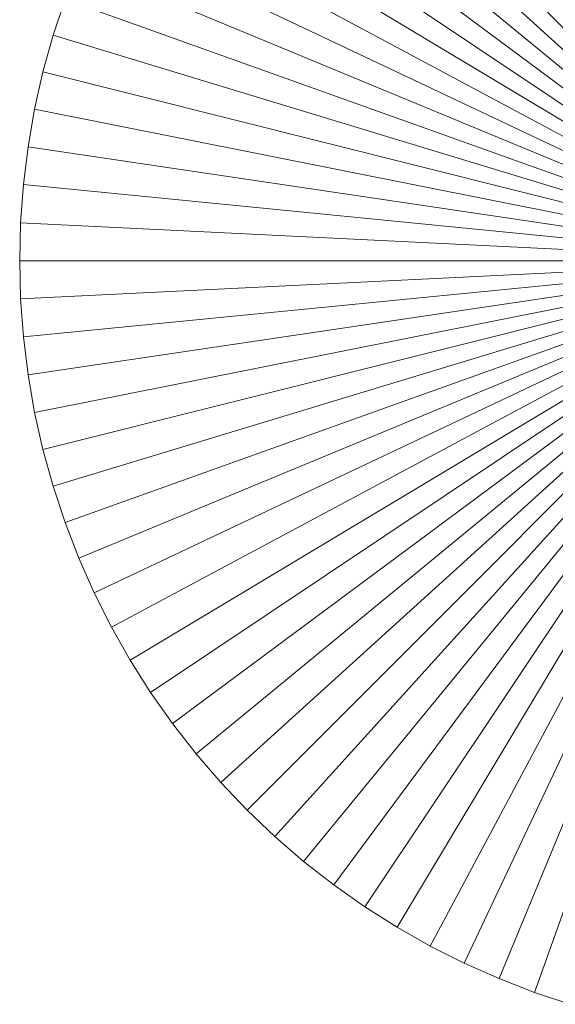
# Model space of a CAD drawing. Header units: millimetres. Extents: x -761 to -349, y 37 to 453.
# Tile 6 of 18: x -761 to -752, y 233 to 249. Entities that reach past the tile are written whole.
import ezdxf

# ---------------------------------------------------------------- set-up
doc = ezdxf.new("R2010")
doc.units = ezdxf.units.MM
doc.header["$LTSCALE"] = 20
doc.layers.add('LUCIDO_1', color=1, linetype='Continuous', lineweight=20, true_color=0xff0000)
doc.layers.add('Quote', color=7, linetype='Continuous', lineweight=9)

# ---------------------------------------------------------------- blocks, each defined once
blk = doc.blocks.new('Group')
at = {"layer": 'LUCIDO_1', "color": 5, "linetype": 'Continuous', "lineweight": 9, "transparency": 33554687}
for points in [[(-752.711, 256.769, -10109.271), (-752.128, 256.962, -10109.271), (-748.5, 245, -10109.271)], [(-748.5, 245, -10106.271), (-752.128, 256.962, -10106.271), (-752.711, 256.769, -10106.271)], [(-753.283, 256.548, -10109.271), (-752.711, 256.769, -10109.271), (-748.5, 245, -10109.271)], [(-748.5, 245, -10106.271), (-752.711, 256.769, -10106.271), (-753.283, 256.548, -10106.271)], [(-753.844, 256.299, -10109.271), (-753.283, 256.548, -10109.271), (-748.5, 245, -10109.271)], [(-748.5, 245, -10106.271), (-753.283, 256.548, -10106.271), (-753.844, 256.299, -10106.271)], [(-754.392, 256.024, -10109.271), (-753.844, 256.299, -10109.271), (-748.5, 245, -10109.271)], [(-748.5, 245, -10106.271), (-753.844, 256.299, -10106.271), (-754.392, 256.024, -10106.271)], [(-754.926, 255.722, -10109.271), (-754.392, 256.024, -10109.271), (-748.5, 245, -10109.271)], [(-748.5, 245, -10106.271), (-754.392, 256.024, -10106.271), (-754.926, 255.722, -10106.271)], [(-755.444, 255.393, -10109.271), (-754.926, 255.722, -10109.271), (-748.5, 245, -10109.271)], [(-748.5, 245, -10106.271), (-754.926, 255.722, -10106.271), (-755.444, 255.393, -10106.271)], [(-755.946, 255.04, -10109.271), (-755.444, 255.393, -10109.271), (-748.5, 245, -10109.271)], [(-748.5, 245, -10106.271), (-755.444, 255.393, -10106.271), (-755.946, 255.04, -10106.271)], [(-756.43, 254.662, -10109.271), (-755.946, 255.04, -10109.271), (-748.5, 245, -10109.271)], [(-748.5, 245, -10106.271), (-755.946, 255.04, -10106.271), (-756.43, 254.662, -10106.271)], [(-756.894, 254.262, -10109.271), (-756.43, 254.662, -10109.271), (-748.5, 245, -10109.271)], [(-748.5, 245, -10106.271), (-756.43, 254.662, -10106.271), (-756.894, 254.262, -10106.271)], [(-757.339, 253.839, -10109.271), (-756.894, 254.262, -10109.271), (-748.5, 245, -10109.271)], [(-748.5, 245, -10106.271), (-756.894, 254.262, -10106.271), (-757.339, 253.839, -10106.271)], [(-757.762, 253.394, -10109.271), (-757.339, 253.839, -10109.271), (-748.5, 245, -10109.271)], [(-748.5, 245, -10106.271), (-757.339, 253.839, -10106.271), (-757.762, 253.394, -10106.271)], [(-758.162, 252.93, -10109.271), (-757.762, 253.394, -10109.271), (-748.5, 245, -10109.271)], [(-748.5, 245, -10106.271), (-757.762, 253.394, -10106.271), (-758.162, 252.93, -10106.271)], [(-758.54, 252.446, -10109.271), (-758.162, 252.93, -10109.271), (-748.5, 245, -10109.271)], [(-748.5, 245, -10106.271), (-758.162, 252.93, -10106.271), (-758.54, 252.446, -10106.271)], [(-758.893, 251.944, -10109.271), (-758.54, 252.446, -10109.271), (-748.5, 245, -10109.271)], [(-748.5, 245, -10106.271), (-758.54, 252.446, -10106.271), (-758.893, 251.944, -10106.271)], [(-759.222, 251.426, -10109.271), (-758.893, 251.944, -10109.271), (-748.5, 245, -10109.271)], [(-748.5, 245, -10106.271), (-758.893, 251.944, -10106.271), (-759.222, 251.426, -10106.271)], [(-759.524, 250.892, -10109.271), (-759.222, 251.426, -10109.271), (-748.5, 245, -10109.271)], [(-748.5, 245, -10106.271), (-759.222, 251.426, -10106.271), (-759.524, 250.892, -10106.271)], [(-759.799, 250.344, -10109.271), (-759.524, 250.892, -10109.271), (-748.5, 245, -10109.271)], [(-748.5, 245, -10106.271), (-759.524, 250.892, -10106.271), (-759.799, 250.344, -10106.271)], [(-760.048, 249.783, -10109.271), (-759.799, 250.344, -10109.271), (-748.5, 245, -10109.271)], [(-748.5, 245, -10106.271), (-759.799, 250.344, -10106.271), (-760.048, 249.783, -10106.271)], [(-760.269, 249.211, -10109.271), (-760.048, 249.783, -10109.271), (-748.5, 245, -10109.271)], [(-748.5, 245, -10106.271), (-760.048, 249.783, -10106.271), (-760.269, 249.211, -10106.271)], [(-760.462, 248.628, -10109.271), (-760.269, 249.211, -10109.271), (-748.5, 245, -10109.271)], [(-760.462, 248.628, -10106.271), (-760.269, 249.211, -10106.271), (-760.269, 249.211, -10109.271), (-760.462, 248.628, -10109.271)], [(-748.5, 245, -10106.271), (-760.269, 249.211, -10106.271), (-760.462, 248.628, -10106.271)], [(-760.625, 248.037, -10109.271), (-760.462, 248.628, -10109.271), (-748.5, 245, -10109.271)], [(-760.625, 248.037, -10106.271), (-760.462, 248.628, -10106.271), (-760.462, 248.628, -10109.271), (-760.625, 248.037, -10109.271)], [(-748.5, 245, -10106.271), (-760.462, 248.628, -10106.271), (-760.625, 248.037, -10106.271)], [(-760.759, 247.439, -10109.271), (-760.625, 248.037, -10109.271), (-748.5, 245, -10109.271)], [(-760.759, 247.439, -10106.271), (-760.625, 248.037, -10106.271), (-760.625, 248.037, -10109.271), (-760.759, 247.439, -10109.271)], [(-748.5, 245, -10106.271), (-760.625, 248.037, -10106.271), (-760.759, 247.439, -10106.271)], [(-760.864, 246.834, -10109.271), (-760.759, 247.439, -10109.271), (-748.5, 245, -10109.271)], [(-760.864, 246.834, -10106.271), (-760.759, 247.439, -10106.271), (-760.759, 247.439, -10109.271), (-760.864, 246.834, -10109.271)], [(-748.5, 245, -10106.271), (-760.759, 247.439, -10106.271), (-760.864, 246.834, -10106.271)], [(-760.939, 246.225, -10109.271), (-760.864, 246.834, -10109.271), (-748.5, 245, -10109.271)], [(-760.939, 246.225, -10106.271), (-760.864, 246.834, -10106.271), (-760.864, 246.834, -10109.271), (-760.939, 246.225, -10109.271)], [(-748.5, 245, -10106.271), (-760.864, 246.834, -10106.271), (-760.939, 246.225, -10106.271)], [(-760.985, 245.613, -10109.271), (-760.939, 246.225, -10109.271), (-748.5, 245, -10109.271)], [(-760.985, 245.613, -10106.271), (-760.939, 246.225, -10106.271), (-760.939, 246.225, -10109.271), (-760.985, 245.613, -10109.271)], [(-748.5, 245, -10106.271), (-760.939, 246.225, -10106.271), (-760.985, 245.613, -10106.271)], [(-761, 245, -10109.271), (-760.985, 245.613, -10109.271), (-748.5, 245, -10109.271)], [(-761, 245, -10106.271), (-760.985, 245.613, -10106.271), (-760.985, 245.613, -10109.271), (-761, 245, -10109.271)], [(-748.5, 245, -10106.271), (-760.985, 245.613, -10106.271), (-761, 245, -10106.271)], [(-760.985, 244.387, -10109.271), (-761, 245, -10109.271), (-748.5, 245, -10109.271)], [(-760.985, 244.387, -10106.271), (-761, 245, -10106.271), (-761, 245, -10109.271), (-760.985, 244.387, -10109.271)], [(-748.5, 245, -10106.271), (-761, 245, -10106.271), (-760.985, 244.387, -10106.271)], [(-760.939, 243.775, -10109.271), (-760.985, 244.387, -10109.271), (-748.5, 245, -10109.271)], [(-748.5, 245, -10106.271), (-760.985, 244.387, -10106.271), (-760.939, 243.775, -10106.271)], [(-760.864, 243.166, -10109.271), (-760.939, 243.775, -10109.271), (-748.5, 245, -10109.271)], [(-748.5, 245, -10106.271), (-760.939, 243.775, -10106.271), (-760.864, 243.166, -10106.271)], [(-760.759, 242.561, -10109.271), (-760.864, 243.166, -10109.271), (-748.5, 245, -10109.271)], [(-748.5, 245, -10106.271), (-760.864, 243.166, -10106.271), (-760.759, 242.561, -10106.271)], [(-760.625, 241.963, -10109.271), (-760.759, 242.561, -10109.271), (-748.5, 245, -10109.271)], [(-748.5, 245, -10106.271), (-760.759, 242.561, -10106.271), (-760.625, 241.963, -10106.271)], [(-760.462, 241.372, -10109.271), (-760.625, 241.963, -10109.271), (-748.5, 245, -10109.271)], [(-748.5, 245, -10106.271), (-760.625, 241.963, -10106.271), (-760.462, 241.372, -10106.271)], [(-760.269, 240.789, -10109.271), (-760.462, 241.372, -10109.271), (-748.5, 245, -10109.271)], [(-748.5, 245, -10106.271), (-760.462, 241.372, -10106.271), (-760.269, 240.789, -10106.271)], [(-760.048, 240.217, -10109.271), (-760.269, 240.789, -10109.271), (-748.5, 245, -10109.271)], [(-748.5, 245, -10106.271), (-760.269, 240.789, -10106.271), (-760.048, 240.217, -10106.271)], [(-759.799, 239.656, -10109.271), (-760.048, 240.217, -10109.271), (-748.5, 245, -10109.271)], [(-748.5, 245, -10106.271), (-760.048, 240.217, -10106.271), (-759.799, 239.656, -10106.271)], [(-759.524, 239.108, -10109.271), (-759.799, 239.656, -10109.271), (-748.5, 245, -10109.271)], [(-748.5, 245, -10106.271), (-759.799, 239.656, -10106.271), (-759.524, 239.108, -10106.271)], [(-759.222, 238.574, -10109.271), (-759.524, 239.108, -10109.271), (-748.5, 245, -10109.271)], [(-748.5, 245, -10106.271), (-759.524, 239.108, -10106.271), (-759.222, 238.574, -10106.271)], [(-758.893, 238.056, -10109.271), (-759.222, 238.574, -10109.271), (-748.5, 245, -10109.271)], [(-748.5, 245, -10106.271), (-759.222, 238.574, -10106.271), (-758.893, 238.056, -10106.271)], [(-758.54, 237.554, -10109.271), (-758.893, 238.056, -10109.271), (-748.5, 245, -10109.271)], [(-748.5, 245, -10106.271), (-758.893, 238.056, -10106.271), (-758.54, 237.554, -10106.271)], [(-758.162, 237.07, -10109.271), (-758.54, 237.554, -10109.271), (-748.5, 245, -10109.271)], [(-748.5, 245, -10106.271), (-758.54, 237.554, -10106.271), (-758.162, 237.07, -10106.271)], [(-757.762, 236.606, -10109.271), (-758.162, 237.07, -10109.271), (-748.5, 245, -10109.271)], [(-748.5, 245, -10106.271), (-758.162, 237.07, -10106.271), (-757.762, 236.606, -10106.271)], [(-757.339, 236.161, -10109.271), (-757.762, 236.606, -10109.271), (-748.5, 245, -10109.271)], [(-748.5, 245, -10106.271), (-757.762, 236.606, -10106.271), (-757.339, 236.161, -10106.271)], [(-756.894, 235.738, -10109.271), (-757.339, 236.161, -10109.271), (-748.5, 245, -10109.271)], [(-748.5, 245, -10106.271), (-757.339, 236.161, -10106.271), (-756.894, 235.738, -10106.271)], [(-756.43, 235.338, -10109.271), (-756.894, 235.738, -10109.271), (-748.5, 245, -10109.271)], [(-748.5, 245, -10106.271), (-756.894, 235.738, -10106.271), (-756.43, 235.338, -10106.271)], [(-755.946, 234.96, -10109.271), (-756.43, 235.338, -10109.271), (-748.5, 245, -10109.271)], [(-748.5, 245, -10106.271), (-756.43, 235.338, -10106.271), (-755.946, 234.96, -10106.271)], [(-755.444, 234.607, -10109.271), (-755.946, 234.96, -10109.271), (-748.5, 245, -10109.271)], [(-748.5, 245, -10106.271), (-755.946, 234.96, -10106.271), (-755.444, 234.607, -10106.271)], [(-754.926, 234.278, -10109.271), (-755.444, 234.607, -10109.271), (-748.5, 245, -10109.271)], [(-748.5, 245, -10106.271), (-755.444, 234.607, -10106.271), (-754.926, 234.278, -10106.271)], [(-754.392, 233.976, -10109.271), (-754.926, 234.278, -10109.271), (-748.5, 245, -10109.271)], [(-748.5, 245, -10106.271), (-754.926, 234.278, -10106.271), (-754.392, 233.976, -10106.271)], [(-753.844, 233.701, -10109.271), (-754.392, 233.976, -10109.271), (-748.5, 245, -10109.271)], [(-748.5, 245, -10106.271), (-754.392, 233.976, -10106.271), (-753.844, 233.701, -10106.271)], [(-753.283, 233.452, -10109.271), (-753.844, 233.701, -10109.271), (-748.5, 245, -10109.271)], [(-748.5, 245, -10106.271), (-753.844, 233.701, -10106.271), (-753.283, 233.452, -10106.271)], [(-752.711, 233.231, -10109.271), (-753.283, 233.452, -10109.271), (-748.5, 245, -10109.271)], [(-748.5, 245, -10106.271), (-753.283, 233.452, -10106.271), (-752.711, 233.231, -10106.271)], [(-752.128, 233.038, -10109.271), (-752.711, 233.231, -10109.271), (-748.5, 245, -10109.271)], [(-748.5, 245, -10106.271), (-752.711, 233.231, -10106.271), (-752.128, 233.038, -10106.271)], [(-760.939, 243.775, -10106.271), (-760.985, 244.387, -10106.271), (-760.985, 244.387, -10109.271), (-760.939, 243.775, -10109.271)], [(-760.864, 243.166, -10106.271), (-760.939, 243.775, -10106.271), (-760.939, 243.775, -10109.271), (-760.864, 243.166, -10109.271)], [(-760.759, 242.561, -10106.271), (-760.864, 243.166, -10106.271), (-760.864, 243.166, -10109.271), (-760.759, 242.561, -10109.271)], [(-760.625, 241.963, -10106.271), (-760.759, 242.561, -10106.271), (-760.759, 242.561, -10109.271), (-760.625, 241.963, -10109.271)], [(-760.462, 241.372, -10106.271), (-760.625, 241.963, -10106.271), (-760.625, 241.963, -10109.271), (-760.462, 241.372, -10109.271)], [(-760.269, 240.789, -10106.271), (-760.462, 241.372, -10106.271), (-760.462, 241.372, -10109.271), (-760.269, 240.789, -10109.271)], [(-760.048, 240.217, -10106.271), (-760.269, 240.789, -10106.271), (-760.269, 240.789, -10109.271), (-760.048, 240.217, -10109.271)], [(-759.799, 239.656, -10106.271), (-760.048, 240.217, -10106.271), (-760.048, 240.217, -10109.271), (-759.799, 239.656, -10109.271)], [(-759.524, 239.108, -10106.271), (-759.799, 239.656, -10106.271), (-759.799, 239.656, -10109.271), (-759.524, 239.108, -10109.271)], [(-759.222, 238.574, -10106.271), (-759.524, 239.108, -10106.271), (-759.524, 239.108, -10109.271), (-759.222, 238.574, -10109.271)], [(-758.893, 238.056, -10106.271), (-759.222, 238.574, -10106.271), (-759.222, 238.574, -10109.271), (-758.893, 238.056, -10109.271)], [(-758.54, 237.554, -10106.271), (-758.893, 238.056, -10106.271), (-758.893, 238.056, -10109.271), (-758.54, 237.554, -10109.271)], [(-758.162, 237.07, -10106.271), (-758.54, 237.554, -10106.271), (-758.54, 237.554, -10109.271), (-758.162, 237.07, -10109.271)], [(-757.762, 236.606, -10106.271), (-758.162, 237.07, -10106.271), (-758.162, 237.07, -10109.271), (-757.762, 236.606, -10109.271)], [(-757.339, 236.161, -10106.271), (-757.762, 236.606, -10106.271), (-757.762, 236.606, -10109.271), (-757.339, 236.161, -10109.271)], [(-756.894, 235.738, -10106.271), (-757.339, 236.161, -10106.271), (-757.339, 236.161, -10109.271), (-756.894, 235.738, -10109.271)], [(-756.43, 235.338, -10106.271), (-756.894, 235.738, -10106.271), (-756.894, 235.738, -10109.271), (-756.43, 235.338, -10109.271)], [(-755.946, 234.96, -10106.271), (-756.43, 235.338, -10106.271), (-756.43, 235.338, -10109.271), (-755.946, 234.96, -10109.271)], [(-755.444, 234.607, -10106.271), (-755.946, 234.96, -10106.271), (-755.946, 234.96, -10109.271), (-755.444, 234.607, -10109.271)], [(-754.926, 234.278, -10106.271), (-755.444, 234.607, -10106.271), (-755.444, 234.607, -10109.271), (-754.926, 234.278, -10109.271)], [(-754.392, 233.976, -10106.271), (-754.926, 234.278, -10106.271), (-754.926, 234.278, -10109.271), (-754.392, 233.976, -10109.271)], [(-753.844, 233.701, -10106.271), (-754.392, 233.976, -10106.271), (-754.392, 233.976, -10109.271), (-753.844, 233.701, -10109.271)], [(-753.283, 233.452, -10106.271), (-753.844, 233.701, -10106.271), (-753.844, 233.701, -10109.271), (-753.283, 233.452, -10109.271)], [(-752.711, 233.231, -10106.271), (-753.283, 233.452, -10106.271), (-753.283, 233.452, -10109.271), (-752.711, 233.231, -10109.271)], [(-752.128, 233.038, -10106.271), (-752.711, 233.231, -10106.271), (-752.711, 233.231, -10109.271), (-752.128, 233.038, -10109.271)]]:
    blk.add_3dface(points, dxfattribs=at)
blk = doc.blocks.new('Group-2')
at = {"layer": 'LUCIDO_1', "color": 5, "transparency": 33554687}
blk.add_blockref('Group', (0, 0), dxfattribs=at)

msp = doc.modelspace()

# ---------------------------------------------------------------- block references
at = {"layer": 'Quote', "color": 7, "transparency": 33554687}
msp.add_blockref('Group-2', (0, 0), dxfattribs=at)

doc.saveas('drawing.dxf')
